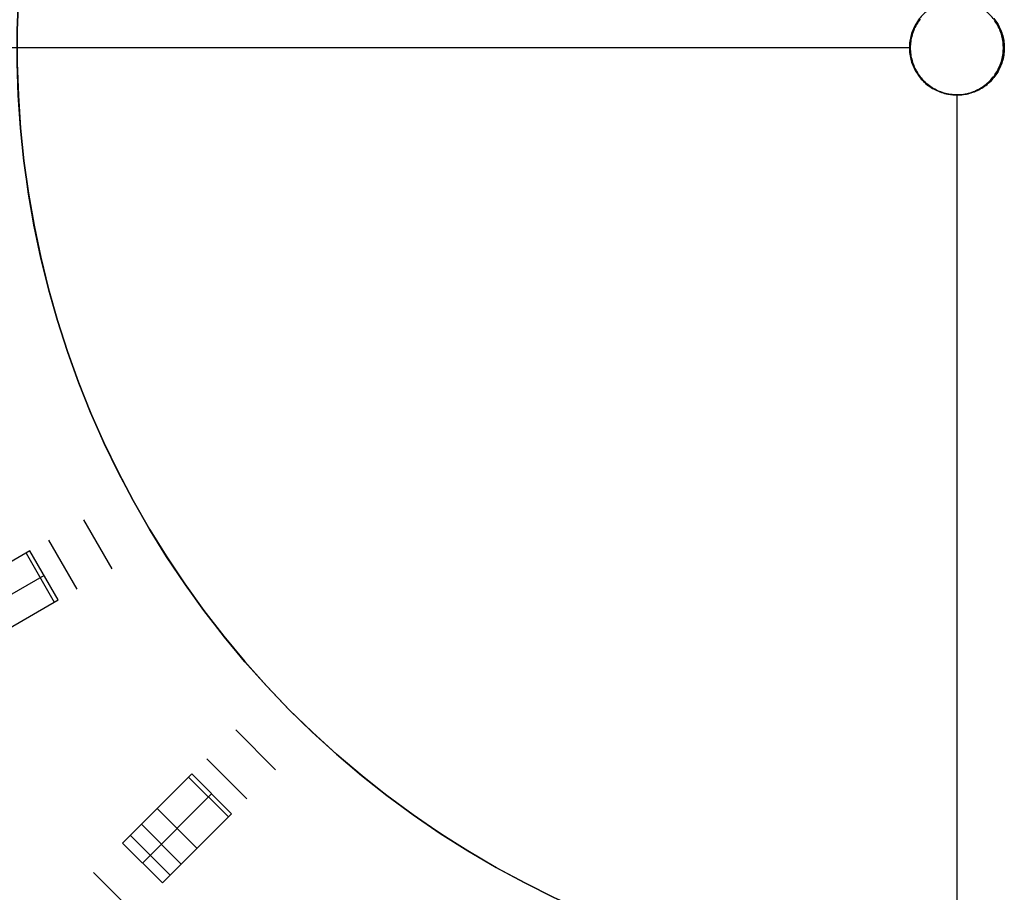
# Model space of a CAD drawing. Header units: millimetres. Extents: x 219 to 1209, y -2752 to -1762.
# Tile 8 of 27: x 515 to 724, y -2437 to -2251. Entities that reach past the tile are written whole.
import ezdxf

# ---------------------------------------------------------------- set-up
doc = ezdxf.new("R2010")
doc.units = ezdxf.units.MM

msp = doc.modelspace()

# ---------------------------------------------------------------- linework, layer by layer
at = {"extrusion": (-2.5e-05, 3.29131e-06, 1)}
for points in [[(520.92, -2205.38), (522.83, -2198.71), (524.97, -2192.11), (527.34, -2185.59), (529.94, -2179.16), (532.76, -2172.81), (535.79, -2166.57), (539.04, -2160.44), (542.5, -2154.43), (546.17, -2148.54), (550.03, -2142.78), (554.1, -2137.15), (558.36, -2131.68), (562.81, -2126.35), (567.43, -2121.18), (572.24, -2116.17), (577.21, -2111.34), (582.36, -2106.67), (587.65, -2102.19), (593.11, -2097.9), (598.7, -2093.8), (604.44, -2089.9), (610.31, -2086.19), (616.3, -2082.69), (622.41, -2079.41), (628.63, -2076.33), (634.95, -2073.48), (641.37, -2070.84), (647.88, -2068.43), (654.47, -2066.25), (661.12, -2064.29), (667.85, -2062.57), (674.62, -2061.08), (681.45, -2059.83), (688.31, -2058.82), (695.21, -2058.04), (702.13, -2057.51), (709.06, -2057.21), (716, -2057.16), (722.93, -2057.34), (729.86, -2057.77), (736.77, -2058.43), (743.65, -2059.34), (750.49, -2060.48), (757.29, -2061.86), (764.04, -2063.48), (770.73, -2065.33), (777.35, -2067.41), (783.89, -2069.72), (790.35, -2072.25), (796.72, -2075.01), (802.99, -2077.98), (809.15, -2081.17), (815.2, -2084.58), (821.12, -2088.19), (826.92, -2092), (832.58, -2096.01), (838.1, -2100.22), (843.47, -2104.62), (848.68, -2109.19), (853.73, -2113.95), (858.61, -2118.88), (863.32, -2123.98), (867.85, -2129.23), (872.2, -2134.64), (876.35, -2140.2), (880.31, -2145.9), (884.07, -2151.73), (887.63, -2157.69), (890.97, -2163.77), (894.1, -2169.96), (897.02, -2176.26), (899.72, -2182.65), (902.19, -2189.14), (904.43, -2195.7), (906.45, -2202.34), (908.24, -2209.05), (909.79, -2215.81), (911.1, -2222.62), (912.18, -2229.48), (913.02, -2236.37), (913.62, -2243.28), (913.99, -2250.21), (914.11, -2257.15)], [(914.11, -2257.15), (913.98, -2264.09), (913.62, -2271.03), (913.02, -2277.95), (912.18, -2284.84), (911.1, -2291.7), (909.78, -2298.52), (908.22, -2305.29), (906.44, -2312), (904.42, -2318.65), (902.17, -2325.22), (899.69, -2331.7), (896.99, -2338.1), (894.07, -2344.4), (890.93, -2350.6), (887.58, -2356.68), (884.02, -2362.65), (880.25, -2368.48), (876.29, -2374.18), (872.12, -2379.74), (867.77, -2385.16), (863.23, -2390.42), (858.52, -2395.51), (853.63, -2400.44), (848.57, -2405.2), (843.34, -2409.78), (837.97, -2414.18), (832.44, -2418.38), (826.77, -2422.39), (820.96, -2426.21), (815.03, -2429.81), (808.97, -2433.22), (802.8, -2436.4), (796.53, -2439.37), (790.15, -2442.13), (783.68, -2444.66), (777.13, -2446.96), (770.5, -2449.03), (763.8, -2450.87), (757.05, -2452.48), (750.24, -2453.86), (743.39, -2454.99), (736.5, -2455.89), (729.58, -2456.55), (722.65, -2456.96), (715.71, -2457.14), (708.76, -2457.08), (701.82, -2456.77), (694.9, -2456.22), (688, -2455.44), (681.13, -2454.41), (674.3, -2453.15), (667.52, -2451.65), (660.8, -2449.91), (654.13, -2447.94), (647.55, -2445.75), (641.04, -2443.32), (634.62, -2440.67), (628.29, -2437.8), (622.07, -2434.71), (615.96, -2431.41), (609.97, -2427.9), (604.1, -2424.18), (598.37, -2420.26), (592.78, -2416.14), (587.33, -2411.83), (582.04, -2407.34), (576.9, -2402.66), (571.93, -2397.81), (567.13, -2392.79), (562.51, -2387.6), (558.07, -2382.26), (553.82, -2376.77), (549.77, -2371.13), (545.91, -2365.36), (542.25, -2359.45), (538.8, -2353.42), (535.57, -2347.28), (532.54, -2341.02), (529.74, -2334.67), (527.16, -2328.22), (524.81, -2321.69), (522.68, -2315.08), (520.78, -2308.39), (519.12, -2301.65), (517.69, -2294.85), (516.5, -2288.01), (515.55, -2281.13), (514.84, -2274.22), (514.36, -2267.29), (514.13, -2260.35), (514.14, -2253.41), (514.39, -2246.47), (514.88, -2239.54), (515.61, -2232.63), (516.58, -2225.75), (517.79, -2218.91), (519.24, -2212.12), (520.92, -2205.38)]]:
    msp.add_lwpolyline(points, dxfattribs=at)
at = {"extrusion": (2.5e-05, -3.29131e-06, 1)}
for points in [[(914.12, -2257.15), (914, -2250.21), (913.64, -2243.28), (913.04, -2236.37), (912.2, -2229.48), (911.12, -2222.63), (909.8, -2215.81), (908.25, -2209.05), (906.46, -2202.34), (904.45, -2195.71), (902.2, -2189.14), (899.73, -2182.66), (897.03, -2176.26), (894.12, -2169.97), (890.98, -2163.77), (887.64, -2157.7), (884.08, -2151.74), (880.32, -2145.9), (876.37, -2140.2), (872.21, -2134.65), (867.87, -2129.24), (863.34, -2123.98), (858.63, -2118.88), (853.74, -2113.95), (848.69, -2109.2), (843.48, -2104.62), (838.11, -2100.22), (832.59, -2096.01), (826.93, -2092), (821.13, -2088.19), (815.21, -2084.58), (809.16, -2081.17), (803, -2077.98), (796.73, -2075.01), (790.36, -2072.25), (783.9, -2069.72), (777.36, -2067.41), (770.74, -2065.33), (764.05, -2063.48), (757.3, -2061.87), (750.5, -2060.49), (743.66, -2059.34), (736.78, -2058.44), (729.87, -2057.77), (722.95, -2057.34), (716.01, -2057.16), (709.07, -2057.21), (702.14, -2057.51), (695.22, -2058.04), (688.33, -2058.82), (681.46, -2059.83), (674.64, -2061.08), (667.86, -2062.57), (661.14, -2064.29), (654.48, -2066.25), (647.89, -2068.43), (641.39, -2070.84), (634.97, -2073.48), (628.64, -2076.33), (622.42, -2079.41), (616.31, -2082.7), (610.32, -2086.19), (604.45, -2089.9), (598.72, -2093.8), (593.12, -2097.9), (587.67, -2102.2), (582.37, -2106.68), (577.23, -2111.34), (572.25, -2116.17), (567.45, -2121.18), (562.82, -2126.35), (558.37, -2131.68), (554.11, -2137.16), (550.05, -2142.78), (546.18, -2148.54), (542.51, -2154.43), (539.05, -2160.44), (535.8, -2166.58), (532.77, -2172.82), (529.95, -2179.16), (527.36, -2185.59), (524.99, -2192.11), (522.85, -2198.71), (520.93, -2205.38)], [(520.93, -2205.38), (519.25, -2212.12), (517.81, -2218.92), (516.6, -2225.76), (515.63, -2232.63), (514.9, -2239.54), (514.4, -2246.47), (514.15, -2253.41), (514.14, -2260.35), (514.38, -2267.3), (514.85, -2274.22), (515.56, -2281.13), (516.51, -2288.01), (517.71, -2294.86), (519.13, -2301.65), (520.8, -2308.4), (522.69, -2315.08), (524.82, -2321.69), (527.17, -2328.22), (529.75, -2334.67), (532.56, -2341.03), (535.58, -2347.28), (538.82, -2353.42), (542.26, -2359.45), (545.92, -2365.36), (549.78, -2371.13), (553.84, -2376.77), (558.09, -2382.26), (562.52, -2387.61), (567.15, -2392.79), (571.94, -2397.81), (576.91, -2402.66), (582.05, -2407.34), (587.34, -2411.84), (592.79, -2416.14), (598.38, -2420.26), (604.12, -2424.18), (609.98, -2427.9), (615.98, -2431.41), (622.09, -2434.71), (628.31, -2437.8), (634.63, -2440.67), (641.05, -2443.32), (647.56, -2445.75), (654.15, -2447.95), (660.81, -2449.91), (667.53, -2451.65), (674.31, -2453.15), (681.14, -2454.41), (688.01, -2455.44), (694.91, -2456.22), (701.84, -2456.77), (708.78, -2457.08), (715.72, -2457.14), (722.66, -2456.97), (729.6, -2456.55), (736.51, -2455.89), (743.4, -2454.99), (750.25, -2453.86), (757.06, -2452.48), (763.82, -2450.88), (770.51, -2449.03), (777.14, -2446.96), (783.69, -2444.66), (790.16, -2442.13), (796.54, -2439.38), (802.82, -2436.4), (808.99, -2433.22), (815.04, -2429.82), (820.98, -2426.21), (826.78, -2422.4), (832.45, -2418.38), (837.98, -2414.18), (843.36, -2409.78), (848.58, -2405.2), (853.64, -2400.45), (858.53, -2395.52), (863.25, -2390.42), (867.78, -2385.16), (872.14, -2379.75), (876.3, -2374.19), (880.26, -2368.48), (884.03, -2362.65), (887.59, -2356.69), (890.94, -2350.6), (894.08, -2344.41), (897, -2338.11), (899.7, -2331.71), (902.18, -2325.22), (904.43, -2318.65), (906.45, -2312), (908.24, -2305.29), (909.79, -2298.52), (911.11, -2291.7), (912.19, -2284.84), (913.03, -2277.95), (913.64, -2271.03), (914, -2264.09), (914.12, -2257.15)]]:
    msp.add_lwpolyline(points, dxfattribs=at)
at = {"extrusion": (-0.0005, 6.58262e-05, 1)}
for points in [[(723.58, -2259.71), (723.66, -2259.37), (723.73, -2259.03), (723.79, -2258.69), (723.84, -2258.35), (723.88, -2258), (723.9, -2257.66), (723.92, -2257.31), (723.92, -2256.96), (723.9, -2256.61), (723.88, -2256.27), (723.85, -2255.92), (723.8, -2255.58), (723.74, -2255.24), (723.67, -2254.9), (723.58, -2254.56), (723.49, -2254.23), (723.38, -2253.89), (723.26, -2253.57), (723.14, -2253.25), (723, -2252.93), (722.84, -2252.62), (722.68, -2252.31), (722.51, -2252.01), (722.33, -2251.71), (722.13, -2251.42), (721.93, -2251.14), (721.72, -2250.87), (721.5, -2250.6), (721.27, -2250.34), (721.03, -2250.09), (720.78, -2249.85), (720.52, -2249.61), (720.26, -2249.39), (719.98, -2249.17), (719.7, -2248.97), (719.42, -2248.77), (719.12, -2248.58), (718.82, -2248.41), (718.52, -2248.24), (718.21, -2248.09), (717.89, -2247.95), (717.57, -2247.81), (717.25, -2247.69), (716.92, -2247.58), (716.58, -2247.48), (716.25, -2247.4), (715.91, -2247.32), (715.57, -2247.26), (715.22, -2247.21), (714.88, -2247.17), (714.53, -2247.14), (714.18, -2247.13), (713.84, -2247.12), (713.49, -2247.13), (713.14, -2247.15), (712.8, -2247.18), (712.45, -2247.23), (712.11, -2247.29), (711.77, -2247.36), (711.43, -2247.44), (711.1, -2247.53), (710.77, -2247.63), (710.44, -2247.75), (710.12, -2247.87), (709.8, -2248.01), (709.48, -2248.16), (709.17, -2248.32), (708.87, -2248.49), (708.57, -2248.67), (708.28, -2248.86), (708, -2249.06), (707.72, -2249.27), (707.46, -2249.49), (707.19, -2249.72), (706.94, -2249.96), (706.7, -2250.2), (706.46, -2250.46), (706.23, -2250.72), (706.02, -2250.99), (705.81, -2251.27), (705.61, -2251.56), (705.42, -2251.85), (705.24, -2252.14), (705.08, -2252.45), (704.92, -2252.76), (704.77, -2253.07), (704.64, -2253.39), (704.51, -2253.72), (704.4, -2254.05), (704.3, -2254.38), (704.21, -2254.71), (704.13, -2255.05), (704.07, -2255.39), (704.01, -2255.74), (703.97, -2256.08), (703.94, -2256.43), (703.92, -2256.77), (703.92, -2257.12)], [(703.92, -2257.12), (703.92, -2257.47), (703.94, -2257.82), (703.97, -2258.16), (704.01, -2258.51), (704.07, -2258.85), (704.13, -2259.19), (704.21, -2259.53), (704.3, -2259.86), (704.4, -2260.19), (704.51, -2260.52), (704.64, -2260.85), (704.77, -2261.17), (704.92, -2261.48), (705.07, -2261.79), (705.24, -2262.09), (705.42, -2262.39), (705.61, -2262.68), (705.81, -2262.97), (706.01, -2263.25), (706.23, -2263.52), (706.46, -2263.78), (706.69, -2264.04), (706.94, -2264.28), (707.19, -2264.52), (707.45, -2264.75), (707.72, -2264.97), (707.99, -2265.18), (708.28, -2265.38), (708.57, -2265.57), (708.86, -2265.75), (709.17, -2265.92), (709.47, -2266.08), (709.79, -2266.23), (710.11, -2266.37), (710.43, -2266.49), (710.76, -2266.61), (711.09, -2266.71), (711.42, -2266.81), (711.76, -2266.89), (712.1, -2266.95), (712.44, -2267.01), (712.78, -2267.06), (713.13, -2267.09), (713.48, -2267.11), (713.82, -2267.12), (714.17, -2267.12), (714.52, -2267.1), (714.86, -2267.08), (715.21, -2267.04), (715.55, -2266.99), (715.89, -2266.93), (716.23, -2266.85), (716.57, -2266.76), (716.9, -2266.67), (717.23, -2266.56), (717.55, -2266.44), (717.87, -2266.31), (718.19, -2266.16), (718.5, -2266.01), (718.81, -2265.84), (719.11, -2265.67), (719.4, -2265.48), (719.69, -2265.29), (719.97, -2265.08), (720.24, -2264.87), (720.5, -2264.65), (720.76, -2264.41), (721.01, -2264.17), (721.25, -2263.92), (721.48, -2263.66), (721.7, -2263.4), (721.92, -2263.12), (722.12, -2262.84), (722.31, -2262.55), (722.5, -2262.26), (722.67, -2261.96), (722.83, -2261.65), (722.98, -2261.34), (723.13, -2261.02), (723.26, -2260.7), (723.37, -2260.37), (723.48, -2260.04), (723.58, -2259.71)]]:
    msp.add_lwpolyline(points, dxfattribs=at)
for points in [[(721.91, -2250.88), (722.12, -2251.16), (722.32, -2251.44), (722.52, -2251.73), (722.7, -2252.02), (722.87, -2252.32), (723.03, -2252.63), (723.19, -2252.94), (723.33, -2253.26), (723.46, -2253.58), (723.57, -2253.91), (723.68, -2254.24), (723.77, -2254.57), (723.86, -2254.91), (723.93, -2255.25), (723.99, -2255.59), (724.04, -2255.94), (724.07, -2256.28), (724.1, -2256.63), (724.11, -2256.97), (724.11, -2257.32), (724.1, -2257.67), (724.07, -2258.01), (724.04, -2258.36), (723.99, -2258.7), (723.93, -2259.05), (723.86, -2259.38), (723.77, -2259.72), (723.68, -2260.06), (723.57, -2260.39), (723.46, -2260.71), (723.33, -2261.03), (723.19, -2261.35), (723.03, -2261.66), (722.87, -2261.97), (722.7, -2262.27), (722.52, -2262.57), (722.32, -2262.86), (722.12, -2263.14), (721.91, -2263.41), (721.68, -2263.68), (721.45, -2263.94), (721.21, -2264.19), (720.97, -2264.43), (720.71, -2264.66), (720.44, -2264.89), (720.17, -2265.1), (719.89, -2265.31), (719.6, -2265.5), (719.31, -2265.69), (719.01, -2265.86), (718.71, -2266.03), (718.39, -2266.18), (718.08, -2266.33), (717.76, -2266.46), (717.43, -2266.58), (717.1, -2266.69), (716.77, -2266.79), (716.43, -2266.87), (716.09, -2266.95), (715.75, -2267.01), (715.41, -2267.06), (715.07, -2267.1), (714.72, -2267.13), (714.37, -2267.14), (714.03, -2267.15), (713.68, -2267.14), (713.33, -2267.12), (712.99, -2267.08), (712.64, -2267.04), (712.3, -2266.98), (711.96, -2266.91), (711.62, -2266.83), (711.29, -2266.74), (710.96, -2266.64), (710.63, -2266.52), (710.31, -2266.39), (709.99, -2266.26), (709.67, -2266.11), (709.36, -2265.95), (709.06, -2265.78), (708.77, -2265.6), (708.48, -2265.41), (708.19, -2265.21), (707.92, -2265), (707.65, -2264.78), (707.39, -2264.55), (707.13, -2264.31), (706.89, -2264.06), (706.65, -2263.81), (706.43, -2263.55), (706.21, -2263.28), (706, -2263), (705.8, -2262.71), (705.62, -2262.42), (705.44, -2262.12), (705.27, -2261.82), (705.11, -2261.51), (704.97, -2261.19), (704.83, -2260.87), (704.71, -2260.55), (704.6, -2260.22), (704.5, -2259.89), (704.41, -2259.55), (704.33, -2259.22), (704.26, -2258.87), (704.21, -2258.53), (704.17, -2258.19), (704.14, -2257.84), (704.12, -2257.49), (704.11, -2257.15), (704.12, -2256.8), (704.14, -2256.45), (704.17, -2256.11), (704.21, -2255.76), (704.26, -2255.42), (704.33, -2255.08), (704.41, -2254.74), (704.5, -2254.41), (704.6, -2254.07), (704.71, -2253.75), (704.83, -2253.42), (704.97, -2253.1), (705.11, -2252.79), (705.27, -2252.48), (705.44, -2252.17), (705.62, -2251.87), (705.8, -2251.58), (706, -2251.3), (706.21, -2251.02)], [(706.21, -2251.02), (706, -2251.3), (705.8, -2251.58), (705.62, -2251.87), (705.44, -2252.17), (705.27, -2252.47), (705.11, -2252.78), (704.97, -2253.1), (704.83, -2253.42), (704.71, -2253.74), (704.6, -2254.07), (704.5, -2254.4), (704.41, -2254.74), (704.33, -2255.08), (704.26, -2255.42), (704.21, -2255.76), (704.17, -2256.11), (704.14, -2256.45), (704.12, -2256.8), (704.11, -2257.15)], [(723.77, -2259.74), (723.86, -2259.4), (723.93, -2259.06), (723.99, -2258.72), (724.04, -2258.37), (724.07, -2258.03), (724.1, -2257.68), (724.11, -2257.33), (724.11, -2256.99), (724.1, -2256.64), (724.08, -2256.29), (724.04, -2255.95), (723.99, -2255.6), (723.93, -2255.26), (723.86, -2254.92), (723.78, -2254.59), (723.68, -2254.25), (723.58, -2253.92), (723.46, -2253.59), (723.33, -2253.27), (723.19, -2252.95), (723.04, -2252.64), (722.88, -2252.33), (722.7, -2252.03), (722.52, -2251.74), (722.33, -2251.45), (722.13, -2251.17), (721.91, -2250.89)], [(704.11, -2257.15), (350.11, -2257.15)], [(704.11, -2257.15), (350.11, -2257.15)], [(704.11, -2257.15), (704.12, -2257.49), (704.14, -2257.84), (704.17, -2258.19), (704.21, -2258.53), (704.26, -2258.87), (704.33, -2259.21), (704.41, -2259.55), (704.49, -2259.89), (704.6, -2260.22), (704.71, -2260.55), (704.83, -2260.87), (704.97, -2261.19), (705.11, -2261.51), (705.27, -2261.82), (705.44, -2262.12), (705.61, -2262.42), (705.8, -2262.71), (706, -2262.99), (706.21, -2263.27), (706.42, -2263.54), (706.65, -2263.81), (706.89, -2264.06), (707.13, -2264.31), (707.38, -2264.55), (707.64, -2264.77), (707.91, -2264.99), (708.19, -2265.2), (708.47, -2265.4), (708.76, -2265.6), (709.06, -2265.78), (709.36, -2265.95), (709.67, -2266.11), (709.98, -2266.25), (710.3, -2266.39), (710.62, -2266.52), (710.95, -2266.63), (711.28, -2266.74), (711.62, -2266.83), (711.95, -2266.91), (712.29, -2266.98), (712.63, -2267.04), (712.98, -2267.08), (713.32, -2267.12), (713.67, -2267.14), (714.02, -2267.15), (714.36, -2267.14), (714.71, -2267.13), (715.06, -2267.1), (715.4, -2267.06), (715.74, -2267.01), (716.09, -2266.95), (716.42, -2266.88), (716.76, -2266.79), (717.09, -2266.69), (717.42, -2266.58), (717.75, -2266.46), (718.07, -2266.33), (718.39, -2266.19), (718.7, -2266.03), (719, -2265.87), (719.3, -2265.7), (719.6, -2265.51), (719.88, -2265.31), (720.16, -2265.11), (720.43, -2264.9), (720.7, -2264.67), (720.96, -2264.44), (721.21, -2264.2), (721.45, -2263.95), (721.68, -2263.69), (721.9, -2263.42), (722.11, -2263.15), (722.32, -2262.87), (722.51, -2262.58), (722.69, -2262.28), (722.87, -2261.98), (723.03, -2261.68), (723.18, -2261.36), (723.32, -2261.05), (723.45, -2260.73), (723.57, -2260.4), (723.68, -2260.07), (723.77, -2259.74)], [(628.45, -2437.88), (622.23, -2434.79), (616.12, -2431.5), (610.13, -2427.99), (604.26, -2424.28), (598.53, -2420.37), (592.93, -2416.26), (587.49, -2411.96), (582.19, -2407.47), (577.05, -2402.8), (572.08, -2397.95), (567.28, -2392.94), (562.65, -2387.76), (558.21, -2382.43), (553.96, -2376.94), (549.9, -2371.31), (546.03, -2365.54), (542.37, -2359.64), (538.92, -2353.62), (535.67, -2347.48), (532.65, -2341.23), (529.84, -2334.89), (527.25, -2328.44), (524.89, -2321.91), (522.76, -2315.31), (520.85, -2308.63), (519.18, -2301.89), (517.75, -2295.1), (516.55, -2288.26), (515.59, -2281.39), (514.86, -2274.48), (514.38, -2267.56)], [(714.11, -2621.15), (714.11, -2267.15)], [(714.11, -2621.15), (714.11, -2267.15)], [(534.31, -2367.89), (528.31, -2357.49)], [(520.79, -2361.83), (526.79, -2372.23)], [(516.84, -2364.11), (498.84, -2374.51)], [(516.02, -2364.59), (522.02, -2374.98)], [(522.84, -2374.5), (516.84, -2364.11)], [(519.84, -2369.31), (501.84, -2379.7)], [(504.84, -2384.9), (522.84, -2374.5)], [(569.1, -2410.65), (560.61, -2402.16)], [(554.47, -2408.3), (562.96, -2416.79)], [(551.25, -2411.52), (536.55, -2426.23)], [(550.58, -2412.19), (559.06, -2420.68)], [(559.74, -2420.01), (551.25, -2411.52)], [(555.49, -2415.77), (540.79, -2430.47)], [(543.9, -2418.87), (552.38, -2427.36)], [(545.03, -2434.71), (559.74, -2420.01)], [(549.03, -2430.71), (540.55, -2422.22)], [(538.19, -2424.59), (546.67, -2433.07)], [(545.03, -2434.71), (536.55, -2426.23)], [(538.8, -2440.94), (530.32, -2432.46)]]:
    msp.add_lwpolyline(points)
at = {"extrusion": (1, 0, 0)}
for points in [[(-2257.15, -377), (-2257.15, -389.01)], [(-2267.15, -377), (-2267.15, -389.01)]]:
    msp.add_lwpolyline(points, dxfattribs=at)
at = {"extrusion": (-0.046517, 0.986662, -0.155996)}
for points in [[(-391.49, -472.98), (-416.7, -389.56)], [(-394.24, -473.81), (-419.45, -390.4)], [(-422.2, -391.23), (-396.99, -474.64)]]:
    msp.add_lwpolyline(points, dxfattribs=at)
at = {"extrusion": (-0.5, 0.866025, -1.12271e-14)}
msp.add_lwpolyline([(721.22, -18.56), (721.07, -18.1), (720.94, -17.63), (720.82, -17.16), (720.72, -16.69), (720.63, -16.21), (720.56, -15.73), (720.51, -15.25), (720.48, -14.77), (720.46, -14.28), (720.46, -13.8), (720.47, -13.32), (720.51, -12.83), (720.55, -12.35), (720.62, -11.87), (720.7, -11.39), (720.8, -10.92), (720.91, -10.45), (721.05, -9.98), (721.19, -9.52), (721.35, -9.07), (721.53, -8.62), (721.73, -8.17), (721.94, -7.74), (722.16, -7.31), (722.4, -6.88), (722.65, -6.47), (722.92, -6.07), (723.2, -5.67), (723.5, -5.29), (723.8, -4.92), (724.12, -4.55), (724.46, -4.2), (724.8, -3.86), (725.16, -3.53), (725.53, -3.22), (725.9, -2.92), (726.29, -2.63), (726.69, -2.35), (727.1, -2.09), (727.51, -1.84), (727.94, -1.61), (728.37, -1.39), (728.81, -1.19), (729.26, -1), (729.71, -0.83), (730.17, -0.67), (730.63, -0.53), (731.1, -0.41), (731.57, -0.3), (732.05, -0.21), (732.53, -0.13), (733.01, -0.08), (733.49, -0.03), (733.97, -0.01), (734.46, 0)], dxfattribs=at)
at = {"extrusion": (-0.5, 0.866025, 9.84399e-15)}
msp.add_lwpolyline([(721.22, -18.56), (721.07, -18.1), (720.94, -17.63), (720.82, -17.16), (720.72, -16.69), (720.63, -16.21), (720.56, -15.73), (720.51, -15.25), (720.48, -14.77), (720.46, -14.28), (720.46, -13.8), (720.47, -13.32), (720.51, -12.83), (720.55, -12.35), (720.62, -11.87), (720.7, -11.39), (720.8, -10.92), (720.91, -10.45), (721.05, -9.98), (721.19, -9.52), (721.35, -9.07), (721.53, -8.62), (721.73, -8.17), (721.94, -7.74), (722.16, -7.31), (722.4, -6.88), (722.65, -6.47), (722.92, -6.07), (723.2, -5.67), (723.5, -5.29), (723.8, -4.92), (724.12, -4.55), (724.46, -4.2), (724.8, -3.86), (725.16, -3.53), (725.53, -3.22), (725.9, -2.92), (726.29, -2.63), (726.69, -2.35), (727.1, -2.09), (727.51, -1.84), (727.94, -1.61), (728.37, -1.39), (728.81, -1.19), (729.26, -1), (729.71, -0.83), (730.17, -0.67), (730.63, -0.53), (731.1, -0.41), (731.57, -0.3), (732.05, -0.21), (732.53, -0.13), (733.01, -0.08), (733.49, -0.03), (733.97, -0.01), (734.46, 0)], dxfattribs=at)
at = {"extrusion": (-0.5, 0.866025, -1.45267e-15)}
msp.add_lwpolyline([(734.46, 0), (733.97, -0.01), (733.49, -0.03), (733.01, -0.08), (732.53, -0.13), (732.05, -0.21), (731.57, -0.3), (731.1, -0.41), (730.63, -0.53), (730.17, -0.67), (729.71, -0.83), (729.26, -1), (728.81, -1.19), (728.37, -1.39), (727.94, -1.61), (727.51, -1.84), (727.1, -2.09), (726.69, -2.35), (726.29, -2.63), (725.9, -2.92), (725.53, -3.22), (725.16, -3.53), (724.8, -3.86), (724.46, -4.2), (724.12, -4.55), (723.8, -4.92), (723.5, -5.29), (723.2, -5.67), (722.92, -6.07), (722.65, -6.47), (722.4, -6.88), (722.16, -7.31), (721.94, -7.74), (721.73, -8.17), (721.53, -8.62), (721.35, -9.07), (721.19, -9.52), (721.05, -9.98), (720.91, -10.45), (720.8, -10.92), (720.7, -11.39), (720.62, -11.87), (720.55, -12.35), (720.51, -12.83), (720.47, -13.32), (720.46, -13.8), (720.46, -14.28), (720.48, -14.77), (720.51, -15.25), (720.56, -15.73), (720.63, -16.21), (720.72, -16.69), (720.82, -17.16), (720.94, -17.63), (721.07, -18.1), (721.22, -18.56)], dxfattribs=at)
at = {"extrusion": (0.973141, -0.05446, -0.223677)}
for points in [[(-2388.24, 52.6), (-2367.09, 137.13)], [(-2392.24, 53.6), (-2371.09, 138.13)]]:
    msp.add_lwpolyline(points, dxfattribs=at)
at = {"extrusion": (0.707107, -0.707107, -1.28426e-14)}
msp.add_lwpolyline([(-1302.18, -18.56), (-1302.03, -18.1), (-1301.89, -17.63), (-1301.77, -17.16), (-1301.67, -16.69), (-1301.59, -16.21), (-1301.52, -15.73), (-1301.47, -15.25), (-1301.43, -14.77), (-1301.42, -14.28), (-1301.41, -13.8), (-1301.43, -13.32), (-1301.46, -12.83), (-1301.51, -12.35), (-1301.58, -11.87), (-1301.66, -11.39), (-1301.76, -10.92), (-1301.87, -10.45), (-1302, -9.98), (-1302.15, -9.52), (-1302.31, -9.07), (-1302.49, -8.62), (-1302.68, -8.17), (-1302.89, -7.74), (-1303.12, -7.31), (-1303.36, -6.88), (-1303.61, -6.47), (-1303.88, -6.07), (-1304.16, -5.67), (-1304.45, -5.29), (-1304.76, -4.92), (-1305.08, -4.55), (-1305.41, -4.2), (-1305.76, -3.86), (-1306.11, -3.53), (-1306.48, -3.22), (-1306.86, -2.92), (-1307.25, -2.63), (-1307.65, -2.35), (-1308.05, -2.09), (-1308.47, -1.84), (-1308.9, -1.61), (-1309.33, -1.39), (-1309.77, -1.19), (-1310.21, -1), (-1310.67, -0.83), (-1311.12, -0.67), (-1311.59, -0.53), (-1312.06, -0.41), (-1312.53, -0.3), (-1313, -0.21), (-1313.48, -0.13), (-1313.96, -0.08), (-1314.44, -0.03), (-1314.93, -0.01), (-1315.41, 0)], dxfattribs=at)
at = {"extrusion": (-0.707107, 0.707107, 6.93565e-15)}
msp.add_lwpolyline([(1302.18, -18.56), (1302.03, -18.1), (1301.89, -17.63), (1301.77, -17.16), (1301.67, -16.69), (1301.59, -16.21), (1301.52, -15.73), (1301.47, -15.25), (1301.43, -14.77), (1301.42, -14.28), (1301.41, -13.8), (1301.43, -13.32), (1301.46, -12.83), (1301.51, -12.35), (1301.58, -11.87), (1301.66, -11.39), (1301.76, -10.92), (1301.87, -10.45), (1302, -9.98), (1302.15, -9.52), (1302.31, -9.07), (1302.49, -8.62), (1302.68, -8.17), (1302.89, -7.74), (1303.12, -7.31), (1303.36, -6.88), (1303.61, -6.47), (1303.88, -6.07), (1304.16, -5.67), (1304.45, -5.29), (1304.76, -4.92), (1305.08, -4.55), (1305.41, -4.2), (1305.76, -3.86), (1306.11, -3.53), (1306.48, -3.22), (1306.86, -2.92), (1307.25, -2.63), (1307.65, -2.35), (1308.05, -2.09), (1308.47, -1.84), (1308.9, -1.61), (1309.33, -1.39), (1309.77, -1.19), (1310.21, -1), (1310.67, -0.83), (1311.12, -0.67), (1311.59, -0.53), (1312.06, -0.41), (1312.53, -0.3), (1313, -0.21), (1313.48, -0.13), (1313.96, -0.08), (1314.44, -0.03), (1314.93, -0.01), (1315.41, 0)], dxfattribs=at)
at = {"extrusion": (-0.05446, 0.973141, -0.223677)}
msp.add_lwpolyline([(-433.51, -563.56), (-412.36, -648.1)], dxfattribs=at)
at = {"extrusion": (0.707107, -0.707107, 8.97657e-15)}
msp.add_lwpolyline([(-1315.41, 0), (-1314.93, -0.01), (-1314.44, -0.03), (-1313.96, -0.08), (-1313.48, -0.13), (-1313, -0.21), (-1312.53, -0.3), (-1312.06, -0.41), (-1311.59, -0.53), (-1311.12, -0.67), (-1310.67, -0.83), (-1310.21, -1), (-1309.77, -1.19), (-1309.33, -1.39), (-1308.9, -1.61), (-1308.47, -1.84), (-1308.05, -2.09), (-1307.65, -2.35), (-1307.25, -2.63), (-1306.86, -2.92), (-1306.48, -3.22), (-1306.11, -3.53), (-1305.76, -3.86), (-1305.41, -4.2), (-1305.08, -4.55), (-1304.76, -4.92), (-1304.45, -5.29), (-1304.16, -5.67), (-1303.88, -6.07), (-1303.61, -6.47), (-1303.36, -6.88), (-1303.12, -7.31), (-1302.89, -7.74), (-1302.68, -8.17), (-1302.49, -8.62), (-1302.31, -9.07), (-1302.15, -9.52), (-1302, -9.98), (-1301.87, -10.45), (-1301.76, -10.92), (-1301.66, -11.39), (-1301.58, -11.87), (-1301.51, -12.35), (-1301.46, -12.83), (-1301.43, -13.32), (-1301.41, -13.8), (-1301.42, -14.28), (-1301.43, -14.77), (-1301.47, -15.25), (-1301.52, -15.73), (-1301.59, -16.21), (-1301.67, -16.69), (-1301.77, -17.16), (-1301.89, -17.63), (-1302.03, -18.1), (-1302.18, -18.56)], dxfattribs=at)
at = {"extrusion": (0.707107, -0.707107, -1.40332e-13)}
msp.add_lwpolyline([(-1333.88, -106.29), (-1333.57, -105.97), (-1333.26, -105.63), (-1332.97, -105.28), (-1332.69, -104.93), (-1332.42, -104.57), (-1332.16, -104.19), (-1331.91, -103.81), (-1331.68, -103.42), (-1331.45, -103.03), (-1331.25, -102.62), (-1331.05, -102.21), (-1330.87, -101.8), (-1330.7, -101.38), (-1330.55, -100.95)], dxfattribs=at)
at = {"extrusion": (-0.288675, 0.866025, -0.408248)}
for points in [[(364.56, -1238.33), (256.15, -1105.55)], [(361.88, -1240.52), (253.47, -1107.74)], [(250.78, -1109.93), (359.19, -1242.71)]]:
    msp.add_lwpolyline(points, dxfattribs=at)
at = {"extrusion": (0.707107, -0.707107, -3.87304e-13)}
msp.add_lwpolyline([(-1336.2, 0), (-1336.68, -0.01), (-1337.15, -0.03), (-1337.63, -0.07), (-1338.1, -0.13), (-1338.57, -0.2), (-1339.04, -0.29), (-1339.51, -0.4), (-1339.97, -0.52), (-1340.42, -0.65), (-1340.88, -0.8), (-1341.32, -0.97), (-1341.76, -1.15), (-1342.2, -1.35), (-1342.62, -1.56), (-1343.04, -1.79), (-1343.46, -2.02), (-1343.86, -2.28), (-1344.25, -2.55), (-1344.64, -2.83), (-1345.01, -3.12)], dxfattribs=at)
at = {"extrusion": (0.707107, -0.707107, -1.18715e-13)}
msp.add_lwpolyline([(-1333.88, -106.29), (-1333.57, -105.97), (-1333.26, -105.63), (-1332.97, -105.28), (-1332.69, -104.93), (-1332.42, -104.57), (-1332.16, -104.19), (-1331.91, -103.81), (-1331.68, -103.42), (-1331.45, -103.03), (-1331.25, -102.62), (-1331.05, -102.21), (-1330.87, -101.8), (-1330.7, -101.38), (-1330.55, -100.95)], dxfattribs=at)
at = {"extrusion": (-0.707107, 0.707107, -1.76556e-13)}
msp.add_lwpolyline([(1336.2, 0), (1336.68, -0.01), (1337.15, -0.03), (1337.63, -0.07), (1338.1, -0.13), (1338.57, -0.2), (1339.04, -0.29), (1339.51, -0.4), (1339.97, -0.52), (1340.42, -0.65), (1340.88, -0.8), (1341.32, -0.97), (1341.76, -1.15), (1342.2, -1.35), (1342.62, -1.56), (1343.04, -1.79), (1343.46, -2.02), (1343.86, -2.28), (1344.25, -2.55), (1344.64, -2.83), (1345.01, -3.12)], dxfattribs=at)
at = {"extrusion": (0.707107, -0.707107, -2.15776e-13)}
msp.add_lwpolyline([(-1333.88, -106.29), (-1333.57, -105.97), (-1333.26, -105.63), (-1332.97, -105.28), (-1332.69, -104.93), (-1332.42, -104.57), (-1332.16, -104.19), (-1331.91, -103.81), (-1331.68, -103.42), (-1331.45, -103.03), (-1331.25, -102.62), (-1331.05, -102.21), (-1330.87, -101.8), (-1330.7, -101.38), (-1330.55, -100.95)], dxfattribs=at)
at = {"extrusion": (-0.361444, 0.835477, -0.413928)}
msp.add_lwpolyline([(479.1, -1014.09), (698.13, -1223.66)], dxfattribs=at)
at = {"extrusion": (0.707107, -0.707107, 6.17123e-14)}
msp.add_lwpolyline([(-1345.01, -3.12), (-1344.64, -2.83), (-1344.25, -2.55), (-1343.86, -2.28), (-1343.46, -2.02), (-1343.04, -1.79), (-1342.62, -1.56), (-1342.2, -1.35), (-1341.76, -1.15), (-1341.32, -0.97), (-1340.88, -0.8), (-1340.42, -0.65), (-1339.97, -0.52), (-1339.51, -0.4), (-1339.04, -0.29), (-1338.57, -0.2), (-1338.1, -0.13), (-1337.63, -0.07), (-1337.15, -0.03), (-1336.68, -0.01), (-1336.2, 0)], dxfattribs=at)
at = {"extrusion": (0.866025, -0.5, 1.33257e-15)}
msp.add_lwpolyline([(-1808.78, -18.56), (-1808.63, -18.1), (-1808.49, -17.63), (-1808.37, -17.16), (-1808.27, -16.69), (-1808.19, -16.21), (-1808.12, -15.73), (-1808.07, -15.25), (-1808.03, -14.77), (-1808.02, -14.28), (-1808.01, -13.8), (-1808.03, -13.32), (-1808.06, -12.83), (-1808.11, -12.35), (-1808.18, -11.87), (-1808.26, -11.39), (-1808.36, -10.92), (-1808.47, -10.45), (-1808.6, -9.98), (-1808.75, -9.52), (-1808.91, -9.07), (-1809.09, -8.62), (-1809.28, -8.17), (-1809.49, -7.74), (-1809.72, -7.31), (-1809.96, -6.88), (-1810.21, -6.47), (-1810.48, -6.07), (-1810.76, -5.67), (-1811.05, -5.29), (-1811.36, -4.92), (-1811.68, -4.55), (-1812.01, -4.2), (-1812.36, -3.86), (-1812.71, -3.53), (-1813.08, -3.22), (-1813.46, -2.92), (-1813.85, -2.63), (-1814.25, -2.35), (-1814.65, -2.09), (-1815.07, -1.84), (-1815.5, -1.61), (-1815.93, -1.39), (-1816.37, -1.19), (-1816.81, -1), (-1817.27, -0.83), (-1817.72, -0.67), (-1818.19, -0.53), (-1818.66, -0.41), (-1819.13, -0.3), (-1819.6, -0.21), (-1820.08, -0.13), (-1820.56, -0.08), (-1821.05, -0.03), (-1821.53, -0.01), (-1822.01, 0)], dxfattribs=at)

doc.saveas('drawing.dxf')
